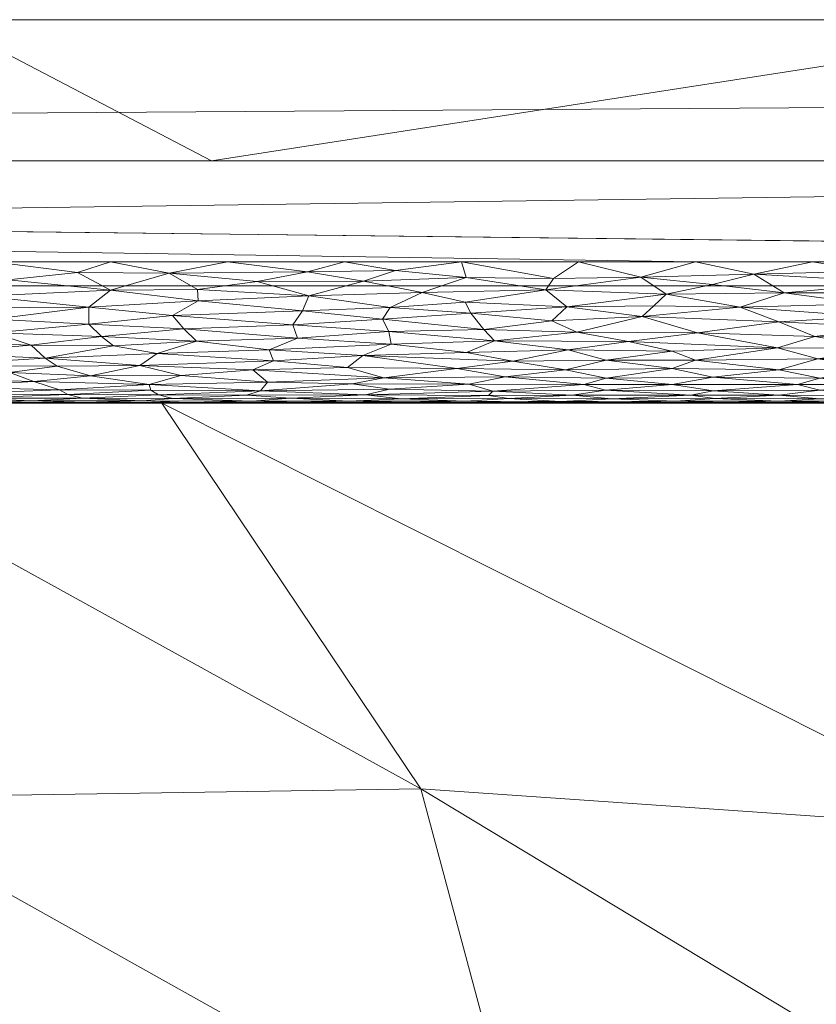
# Model space of a CAD drawing. Header units: millimetres. Extents: x -300 to 300, y 0 to 450.
# Tile 114 of 256: x -195 to -184, y 436 to 450. Entities that reach past the tile are written whole.
import ezdxf

# ---------------------------------------------------------------- set-up
doc = ezdxf.new("R2010")
doc.units = ezdxf.units.MM
doc.layers.add('A-GENM', color=13, linetype='Continuous')

# ---------------------------------------------------------------- blocks, each defined once
blk = doc.blocks.new('MODEL_CCAS0420-1080410R0 - MODEL_CCAS0420-1080410R0-453240-Preview')
at = {"layer": 'A-GENM', "lineweight": 9}
mesh = blk.add_polyface(dxfattribs=at)
corners = [(-296.159, -20, -110), (-295.657, -15.55, -110), (-294.177, -11.323, -110), (-291.793, -7.531, -110), (-288.625, -4.364, -110), (-284.831, -1.981, -110), (-280.602, -0.502, -110), (-276.147, 0, -110), (276.147, 0, -110), (280.596, -0.501, -110), (284.825, -1.978, -110), (288.619, -4.359, -110), (291.788, -7.525, -110), (294.174, -11.316, -110), (295.656, -15.545, -110), (296.159, -20, -110), (296.159, -426.171, -110), (295.658, -430.617, -110), (294.182, -434.842, -110), (291.802, -438.632, -110), (288.638, -441.797, -110), (284.848, -444.179, -110), (280.622, -445.657, -110), (276.171, -446.159, -110), (-276.171, -446.159, -110), (-280.617, -445.658, -110), (-284.842, -444.182, -110), (-288.632, -441.802, -110), (-291.797, -438.638, -110), (-294.179, -434.848, -110), (-295.657, -430.622, -110), (-296.159, -426.171, -110)]
mesh.append_faces([[corners[k] for k in face] for face in [(15, 12, 13, 14)]], dxfattribs={"vtx0": -1})
mesh.append_faces([[corners[k] for k in face] for face in [(16, 8, 15)]], dxfattribs={"vtx0": -1, "vtx1": -1})
mesh.append_faces([[corners[k] for k in face] for face in [(24, 31, 7, 8)]], dxfattribs={"vtx0": -1, "vtx1": -1, "vtx3": -1})
mesh.append_faces([[corners[k] for k in face] for face in [(31, 24, 25, 30), (18, 21, 22, 17), (17, 22, 23, 16)]], dxfattribs={"vtx0": -1, "vtx2": -1})
mesh.append_faces([[corners[k] for k in face] for face in [(0, 3, 4, 5), (0, 5, 6, 7)]], dxfattribs={"vtx0": -1, "vtx3": -1})
mesh.append_faces([[corners[k] for k in face] for face in [(28, 29, 27)]], dxfattribs={"vtx1": -1})
mesh.append_faces([[corners[k] for k in face] for face in [(25, 26, 30), (11, 12, 15, 10), (9, 10, 15, 8), (31, 0, 7)]], dxfattribs={"vtx1": -1, "vtx2": -1})
mesh.append_faces([[corners[k] for k in face] for face in [(23, 24, 8, 16)]], dxfattribs={"vtx1": -1, "vtx2": -1, "vtx3": -1})
mesh.append_faces([[corners[k] for k in face] for face in [(26, 27, 29, 30)]], dxfattribs={"vtx1": -1, "vtx3": -1})
mesh.append_faces([[corners[k] for k in face] for face in [(19, 20, 21, 18)]], dxfattribs={"vtx2": -1})
mesh.append_faces([[corners[k] for k in face] for face in [(0, 1, 2, 3)]], dxfattribs={"vtx3": -1})
mesh = blk.add_polyface(dxfattribs=at)
corners = [(-279.918, -2), (-292.651, -7.27), (-297.929, -20), (-297.929, -224.97), (-297.929, -429.94), (-292.661, -442.661), (-279.94, -447.929), (0, -447.929), (279.94, -447.929), (292.661, -442.661), (297.929, -429.94), (297.929, -224.97), (297.929, -20), (292.651, -7.27), (279.918, -2), (0, -2), (0, -3.5), (13.257, -3.5), (26.515, -3.5), (39.772, -3.5), (53.029, -3.5), (66.287, -3.5), (79.544, -3.5), (92.801, -3.5), (106.059, -3.5), (119.316, -3.5), (132.573, -3.5), (145.831, -3.5), (159.088, -3.5), (172.345, -3.5), (185.603, -3.5), (198.86, -3.5), (212.117, -3.5), (225.375, -3.5), (238.632, -3.5), (251.889, -3.5), (265.147, -3.5), (278.404, -3.5), (291.028, -7.487), (296.497, -19.511), (296.5, -32.769), (296.5, -46.026), (296.5, -59.283), (296.5, -72.541), (296.5, -85.798), (296.5, -99.055), (296.5, -112.313), (296.5, -125.57), (296.5, -138.827), (296.5, -152.085), (296.5, -165.342), (296.5, -178.599), (296.5, -191.857), (296.5, -205.114), (296.5, -218.371), (296.5, -231.629), (296.5, -244.886), (296.5, -258.143), (296.499, -271.401), (296.499, -284.658), (296.499, -297.915), (296.499, -311.173), (296.499, -324.43), (296.499, -337.687), (296.5, -350.945), (296.5, -364.202), (296.5, -377.459), (296.5, -390.717), (296.5, -403.974), (296.5, -417.231), (296.497, -430.489), (291.028, -442.513), (278.404, -446.5), (265.147, -446.5), (251.889, -446.5), (238.632, -446.5), (225.375, -446.5), (212.117, -446.5), (198.86, -446.5), (185.603, -446.5), (172.345, -446.5), (159.088, -446.5), (145.831, -446.5), (132.573, -446.5), (119.316, -446.5), (106.059, -446.5), (92.801, -446.5), (79.544, -446.5), (66.287, -446.5), (53.029, -446.5), (39.772, -446.5), (26.515, -446.5), (13.257, -446.5), (0, -446.5), (-12.926, -446.5), (-25.852, -446.5), (-38.777, -446.5), (-51.703, -446.5), (-64.629, -446.5), (-77.555, -446.5), (-90.48, -446.5), (-103.406, -446.5), (-116.332, -446.5), (-129.258, -446.5), (-142.183, -446.5), (-155.109, -446.5), (-168.035, -446.5), (-180.961, -446.5), (-193.887, -446.5), (-206.812, -446.5), (-219.738, -446.5), (-232.664, -446.5), (-245.59, -446.5), (-258.515, -446.5), (-271.441, -446.5), (-284.356, -445.968), (-294.544, -438.124), (-296.5, -425.35), (-296.5, -412.424), (-296.5, -399.498), (-296.5, -386.572), (-296.5, -373.646), (-296.5, -360.721), (-296.5, -347.795), (-296.499, -334.869), (-296.499, -321.943), (-296.499, -309.018), (-296.499, -296.092), (-296.499, -283.166), (-296.499, -270.24), (-296.5, -257.315), (-296.5, -244.389), (-296.5, -231.463), (-296.5, -218.537), (-296.5, -205.611), (-296.5, -192.686), (-296.5, -179.76), (-296.5, -166.834), (-296.5, -153.908), (-296.5, -140.983), (-296.5, -128.057), (-296.5, -115.131), (-296.5, -102.205), (-296.5, -89.28), (-296.5, -76.354), (-296.5, -63.428), (-296.5, -50.502), (-296.5, -37.576), (-296.5, -24.651), (-294.544, -11.876), (-284.356, -4.032), (-271.441, -3.5), (-258.515, -3.5), (-245.59, -3.5), (-232.664, -3.5), (-219.738, -3.5), (-206.812, -3.5), (-193.887, -3.5), (-180.961, -3.5), (-168.035, -3.5), (-155.109, -3.5), (-142.183, -3.5), (-129.258, -3.5), (-116.332, -3.5), (-103.406, -3.5), (-90.48, -3.5), (-77.555, -3.5), (-64.629, -3.5), (-51.703, -3.5), (-38.777, -3.5), (-25.852, -3.5), (-12.926, -3.5), (-294.538, -438.129), (-294.547, -438.108)]
mesh.append_faces([[corners[k] for k in face] for face in [(116, 172, 173)]])
mesh.append_faces([[corners[k] for k in face] for face in [(118, 4, 117), (6, 115, 5), (115, 6, 114), (7, 104, 6), (1, 150, 0), (151, 0, 150)]], dxfattribs={"vtx0": -1, "vtx1": -1})
mesh.append_faces([[corners[k] for k in face] for face in [(4, 124, 125), (7, 99, 100), (2, 148, 149), (149, 1, 2), (2, 141, 142), (0, 151, 152), (0, 160, 161, 15), (15, 165, 166), (15, 170, 171), (8, 81, 82, 7), (8, 72, 73), (11, 61, 62, 10), (12, 46, 47, 11), (38, 13, 14, 37), (13, 38, 39, 12)]], dxfattribs={"vtx0": -1, "vtx2": -1})
mesh.append_faces([[corners[k] for k in face] for face in [(4, 118, 119, 120), (4, 120, 121, 122), (3, 128, 129, 130), (3, 130, 131, 132), (3, 138, 139, 140), (0, 154, 155, 156), (0, 156, 157, 158), (15, 161, 162, 163), (15, 163, 164, 165), (8, 73, 74, 75), (7, 86, 87, 88), (7, 83, 84, 85), (10, 68, 69, 70), (11, 55, 56, 57), (14, 28, 29, 30), (14, 32, 33, 34), (15, 19, 20, 21), (12, 44, 45, 46), (11, 49, 50, 51), (11, 47, 48, 49), (12, 39, 40, 41)]], dxfattribs={"vtx0": -1, "vtx3": -1})
mesh.append_faces([[corners[k] for k in face] for face in [(123, 124, 4, 122), (127, 128, 3, 126), (113, 114, 6, 112), (111, 112, 6, 110), (109, 110, 6, 108), (107, 108, 6, 106), (96, 97, 7, 95), (105, 106, 6, 104), (103, 104, 7, 102), (101, 102, 7, 100), (98, 99, 7, 97), (94, 95, 7, 93), (135, 136, 3, 134), (137, 138, 3, 136), (133, 134, 3, 132), (145, 146, 2, 144), (147, 148, 2, 146), (143, 144, 2, 142), (149, 150, 1), (153, 154, 0, 152), (159, 160, 0, 158), (169, 170, 15, 168), (167, 168, 15, 166), (78, 79, 8, 77), (80, 81, 8, 79), (76, 77, 8, 75), (91, 92, 7, 90), (89, 90, 7, 88), (85, 86, 7), (82, 83, 7), (67, 68, 10, 66), (65, 66, 10, 64), (60, 61, 11, 59), (58, 59, 11, 57), (63, 64, 10, 62), (54, 55, 11, 53), (26, 27, 15, 25), (31, 32, 14, 30), (16, 17, 15, 171), (18, 19, 15, 17), (24, 25, 15, 23), (22, 23, 15, 21), (34, 35, 14), (52, 53, 11, 51), (36, 37, 14, 35), (42, 43, 12, 41), (43, 44, 12), (92, 93, 7)]], dxfattribs={"vtx1": -1, "vtx2": -1})
mesh.append_faces([[corners[k] for k in face] for face in [(3, 4, 125, 126), (2, 3, 140, 141), (71, 72, 8, 9), (70, 71, 9, 10), (27, 28, 14, 15)]], dxfattribs={"vtx1": -1, "vtx3": -1})
mesh.append_faces([[corners[k] for k in face] for face in [(4, 173, 117), (115, 172, 5)]], dxfattribs={"vtx2": -1})
mesh = blk.add_polyface(dxfattribs=at)
corners = [(193.891, -427.757, -44.551), (185.924, -427.634, -44.853), (195.585, -433.213, -31.683), (200.589, -427.162, -45.937), (209.196, -427.512, -45.086), (198.561, -422.039, -58.017), (180.054, -433.34, -31.402), (189.491, -439.036, -17.961), (187.99, -433.442, -31.155), (183.853, -422.049, -58.022), (178.66, -427.749, -44.588), (170.804, -427.698, -44.713), (181.118, -438.455, -19.336), (172.341, -433.538, -30.938), (175.567, -437.549, -21.474), (197.76, -438.907, -18.256), (203.619, -438.219, -19.866), (191.207, -422.046, -58.02), (176.499, -422.053, -58.023), (209.835, -437.862, -20.69), (198.502, -431.799, -35.01), (199.392, -444.5, -5.066), (193.161, -444.5, -5.065), (180.699, -444.5, -5.061), (203.696, -432.28, -33.863), (205.622, -444.5, -5.045), (186.93, -444.5, -5.063), (171.58, -438.364, -19.553)]
mesh.append_faces([[corners[k] for k in face] for face in [(17, 3, 5), (18, 1, 9)]], dxfattribs={"vtx0": -1, "vtx1": -1})
mesh.append_faces([[corners[k] for k in face] for face in [(0, 1, 2), (3, 4, 5), (6, 7, 8), (9, 1, 0), (8, 2, 1), (10, 11, 6), (12, 13, 14), (8, 15, 2), (15, 16, 2), (17, 0, 3), (19, 20, 16), (8, 1, 10), (18, 10, 1), (8, 7, 15), (6, 8, 10), (15, 7, 21), (12, 6, 13), (12, 7, 6), (12, 22, 7), (12, 14, 23), (3, 0, 24), (20, 24, 0), (15, 25, 16), (20, 19, 24), (0, 2, 20), (16, 20, 2), (23, 14, 27)]], dxfattribs={"vtx0": -1, "vtx1": -1, "vtx2": -1})
mesh.append_faces([[corners[k] for k in face] for face in [(0, 17, 9), (15, 21, 25)]], dxfattribs={"vtx0": -1, "vtx2": -1})
mesh.append_faces([[corners[k] for k in face] for face in [(12, 23, 26, 22)]], dxfattribs={"vtx0": -1, "vtx3": -1})
mesh.append_faces([[corners[k] for k in face] for face in [(22, 21, 7)]], dxfattribs={"vtx1": -1, "vtx2": -1})
mesh = blk.add_polyface(dxfattribs=at)
corners = [(266.079, -440.415, -4.934), (272.096, -444.5, -2), (271.694, -439.054, -4.948), (174.468, -444.5, -5.059), (169.305, -444.5, -2), (175.351, -444.5, -2), (283.819, -442.863, -2), (277.308, -437.692, -4.962), (278.142, -444.5, -2), (250.934, -444.5, -2), (254.85, -443.138, -4.907), (249.236, -444.5, -4.893), (235.817, -444.5, -2), (230.544, -444.5, -4.958), (229.771, -444.5, -2), (243.005, -444.5, -4.914), (247.91, -444.5, -2), (282.922, -436.331, -4.976), (187.444, -444.5, -2), (193.161, -444.5, -5.065), (186.93, -444.5, -5.063), (181.398, -444.5, -2), (260.004, -444.5, -2), (253.957, -444.5, -2), (241.864, -444.5, -2), (236.775, -444.5, -4.936), (266.05, -444.5, -2), (218.083, -444.5, -5.001), (223.724, -444.5, -2), (224.314, -444.5, -4.98), (211.853, -444.5, -5.023), (217.677, -444.5, -2), (199.538, -444.5, -2), (205.584, -444.5, -2), (205.622, -444.5, -5.045), (199.392, -444.5, -5.066), (180.699, -444.5, -5.061), (193.491, -444.5, -2), (163.258, -444.5, -2), (168.237, -444.5, -5.058), (162.006, -444.5, -5.056), (260.465, -441.777, -4.92), (289.496, -441.227, -2), (275.119, -444.5, -2), (211.631, -444.5, -2), (263.027, -444.5, -2)]
mesh.append_faces([[corners[k] for k in face] for face in [(0, 1, 2), (6, 7, 8), (12, 13, 14), (7, 6, 17), (22, 10, 23), (27, 28, 29), (21, 36, 5), (41, 26, 0), (42, 17, 6), (3, 5, 36), (10, 22, 41), (2, 8, 7)]], dxfattribs={"vtx0": -1, "vtx1": -1})
mesh.append_faces([[corners[k] for k in face] for face in [(3, 4, 5), (9, 10, 11), (18, 19, 20, 21), (0, 26, 1), (2, 1, 43), (21, 20, 36), (44, 30, 34, 33), (4, 3, 39), (2, 43, 8)]], dxfattribs={"vtx0": -1, "vtx2": -1})
mesh.append_faces([[corners[k] for k in face] for face in [(41, 22, 45, 26)]], dxfattribs={"vtx0": -1, "vtx3": -1})
mesh.append_faces([[corners[k] for k in face] for face in [(9, 23, 10), (13, 29, 14), (28, 14, 29), (44, 31, 30), (18, 37, 19)]], dxfattribs={"vtx1": -1, "vtx2": -1})
mesh.append_faces([[corners[k] for k in face] for face in [(11, 15, 16, 9), (24, 16, 15, 25), (25, 13, 12, 24), (27, 30, 31, 28), (32, 33, 34, 35), (37, 32, 35, 19), (38, 4, 39, 40)]], dxfattribs={"vtx1": -1, "vtx3": -1})
mesh = blk.add_polyface(dxfattribs=at)
corners = [(184.421, -444.612, -1.341), (182.91, -444.603, -1.367), (183.842, -444.684, -1.163), (183.665, -444.506, -1.839), (185.178, -444.506, -1.839), (184.421, -444.5, -2), (184.422, -444.97, -0.711), (183.842, -444.85, -0.87), (182.91, -444.989, -0.69), (184.421, -444.525, -1.687), (182.91, -444.527, -1.674), (182.238, -444.506, -1.845), (182.593, -444.558, -1.521), (183.841, -444.558, -1.521), (182.33, -444.866, -0.846), (182.91, -444.76, -1.013), (182.91, -445.278, -0.419), (183.87, -445.127, -0.546), (181.951, -445.127, -0.546), (182.158, -445.452, -0.302), (183.91, -445.444, -0.307), (185.353, -444.672, -1.188), (183.117, -446.367, -0.005), (182.288, -446.5), (183.946, -446.5), (182.33, -444.672, -1.188), (184.44, -445.279, -0.419), (185.354, -444.866, -0.846), (184.158, -444.76, -1.013), (185.327, -444.565, -1.493), (185.601, -445.107, -0.565), (182.909, -444.5, -2), (185.572, -445.493, -0.278), (184.423, -445.648, -0.198), (184.774, -446.325, -0.009), (182.687, -446.204, -0.025), (183.158, -445.725, -0.164), (184.967, -445.858, -0.112), (184.344, -446.058, -0.054), (183.177, -445.903, -0.097), (182.927, -445.572, -0.235), (183.137, -446.058, -0.054)]
mesh.append_faces([[corners[k] for k in face] for face in [(0, 1, 2), (3, 4, 5), (6, 7, 8), (3, 9, 4), (10, 3, 11), (12, 13, 10), (14, 7, 15), (16, 17, 18), (8, 17, 6), (19, 20, 16), (21, 0, 2), (2, 25, 15), (25, 2, 1), (14, 8, 7), (26, 16, 20), (27, 7, 6), (15, 28, 2), (28, 15, 7), (2, 28, 21), (13, 1, 0), (1, 13, 12), (29, 13, 0), (30, 6, 17), (11, 3, 31), (10, 13, 9), (10, 9, 3), (9, 13, 29), (32, 20, 33), (16, 26, 17), (22, 34, 35), (36, 37, 33), (38, 37, 39), (34, 38, 35), (39, 37, 36), (40, 33, 20), (39, 41, 38), (35, 38, 41), (33, 40, 36), (20, 19, 40), (27, 28, 7), (26, 30, 17), (34, 22, 24)]], dxfattribs={"vtx0": -1, "vtx1": -1, "vtx2": -1})
mesh.append_faces([[corners[k] for k in face] for face in [(22, 23, 24), (3, 5, 31)]], dxfattribs={"vtx0": -1, "vtx2": -1})
mesh = blk.add_polyface(dxfattribs=at)
corners = [(184.158, -444.76, -1.013), (185.354, -444.866, -0.846), (185.933, -444.76, -1.013), (186.865, -444.85, -0.87), (186.786, -444.558, -1.522), (185.884, -444.527, -1.671), (185.327, -444.565, -1.493), (187.347, -444.609, -1.348), (185.667, -444.612, -1.34), (186.876, -444.684, -1.163), (184.421, -444.525, -1.687), (184.44, -445.279, -0.419), (185.572, -445.493, -0.278), (186.552, -445.369, -0.355), (187.281, -445.501, -0.274), (186.358, -445.723, -0.164), (185.601, -445.107, -0.565), (185.934, -445.236, -0.452), (186.867, -445.107, -0.565), (185.934, -444.989, -0.69), (184.422, -444.97, -0.711), (185.178, -444.506, -1.839), (187.183, -444.76, -1.014), (186.714, -444.507, -1.834), (185.933, -444.5, -2), (185.353, -444.672, -1.188), (184.421, -444.612, -1.341), (184.421, -444.5, -2), (187.407, -445.253, -0.439), (186.194, -445.878, -0.106), (187.424, -445.862, -0.111), (183.946, -446.5), (185.603, -446.5), (184.774, -446.325, -0.009), (186.377, -446.28, -0.014), (184.423, -445.648, -0.198), (184.967, -445.858, -0.112), (184.344, -446.058, -0.054), (186.016, -446.039, -0.059), (185.36, -446.18, -0.029), (183.91, -445.444, -0.307), (187.26, -446.5)]
mesh.append_faces([[corners[k] for k in face] for face in [(0, 1, 2), (3, 2, 1), (4, 5, 6), (7, 8, 9), (10, 6, 5), (11, 12, 13), (14, 12, 15), (16, 17, 18), (19, 1, 20), (1, 19, 3), (5, 21, 10), (19, 16, 18), (2, 22, 9), (23, 21, 5), (23, 24, 21), (9, 25, 2), (26, 8, 6), (22, 2, 3), (8, 26, 25), (6, 8, 4), (13, 28, 17), (29, 30, 15), (34, 33, 32), (15, 12, 35), (36, 15, 35), (11, 13, 17), (12, 14, 13), (29, 15, 36), (37, 38, 36), (39, 33, 34), (39, 34, 38), (12, 11, 40), (16, 11, 17), (9, 8, 25), (4, 8, 7), (25, 0, 2), (20, 16, 19), (36, 38, 29), (38, 30, 29), (38, 37, 39), (37, 33, 39)]], dxfattribs={"vtx0": -1, "vtx1": -1, "vtx2": -1})
mesh.append_faces([[corners[k] for k in face] for face in [(34, 32, 41)]], dxfattribs={"vtx0": -1, "vtx2": -1})
mesh.append_faces([[corners[k] for k in face] for face in [(24, 27, 21), (31, 32, 33)]], dxfattribs={"vtx1": -1, "vtx2": -1})
mesh = blk.add_polyface(dxfattribs=at)
corners = [(188.191, -445.093, -0.578), (187.407, -445.253, -0.439), (188.845, -445.214, -0.47), (187.445, -444.97, -0.711), (186.865, -444.85, -0.87), (185.934, -444.989, -0.69), (188.814, -444.766, -1.003), (187.183, -444.76, -1.014), (188.3, -444.869, -0.843), (187.512, -444.523, -1.695), (188.245, -444.564, -1.497), (188.858, -444.528, -1.667), (186.876, -444.684, -1.163), (188.473, -444.667, -1.2), (187.347, -444.609, -1.348), (186.867, -445.107, -0.565), (188.451, -445.382, -0.346), (187.636, -445.663, -0.191), (188.601, -445.543, -0.25), (187.281, -445.501, -0.274), (185.934, -445.236, -0.452), (185.933, -444.5, -2), (186.714, -444.507, -1.834), (187.444, -444.5, -2), (185.884, -444.527, -1.671), (186.786, -444.558, -1.522), (188.2, -444.506, -1.843), (188.956, -444.5, -2), (188.534, -444.608, -1.35), (186.552, -445.369, -0.355), (188.917, -446.5), (187.613, -446.261, -0.016), (187.26, -446.5), (188.983, -444.99, -0.688), (187.424, -445.862, -0.111), (188.863, -445.929, -0.089), (188.785, -445.773, -0.144), (187.72, -446.104, -0.044), (186.377, -446.28, -0.014), (186.016, -446.039, -0.059), (188.851, -446.279, -0.014), (186.358, -445.723, -0.164)]
mesh.append_faces([[corners[k] for k in face] for face in [(21, 22, 23), (23, 26, 27), (30, 31, 32)]], dxfattribs={"vtx0": -1, "vtx1": -1})
mesh.append_faces([[corners[k] for k in face] for face in [(0, 1, 2), (3, 4, 5), (6, 7, 8), (9, 10, 11), (12, 13, 14), (15, 3, 5), (2, 1, 16), (17, 18, 19), (1, 15, 20), (15, 1, 0), (8, 4, 3), (9, 24, 25), (12, 7, 13), (14, 28, 10), (22, 26, 23), (10, 25, 14), (9, 11, 26), (28, 14, 13), (26, 22, 9), (1, 29, 16), (18, 16, 19), (33, 8, 3), (0, 3, 15), (19, 16, 29), (34, 35, 36), (24, 9, 22), (10, 9, 25), (36, 17, 34), (35, 34, 37), (38, 37, 39), (37, 34, 39), (30, 40, 31), (31, 40, 37), (17, 19, 41), (34, 17, 41), (36, 18, 17), (8, 7, 4), (13, 7, 6), (3, 0, 33), (37, 38, 31), (32, 31, 38)]], dxfattribs={"vtx0": -1, "vtx1": -1, "vtx2": -1})
mesh = blk.add_polyface(dxfattribs=at)
corners = [(190.468, -444.5, -2), (188.956, -444.5, -2), (189.712, -444.507, -1.832), (188.245, -444.564, -1.497), (189.771, -444.561, -1.511), (188.858, -444.528, -1.667), (189.473, -446.066, -0.052), (189.926, -445.85, -0.115), (188.863, -445.929, -0.089), (191.17, -445.805, -0.131), (190.034, -445.687, -0.18), (190.574, -446.5), (189.853, -446.374, -0.005), (188.917, -446.5), (191.225, -444.506, -1.839), (190.531, -445.001, -0.675), (190.016, -444.858, -0.857), (188.983, -444.99, -0.688), (188.2, -444.506, -1.843), (188.601, -445.543, -0.25), (189.944, -445.513, -0.267), (188.451, -445.382, -0.346), (190.275, -444.617, -1.327), (188.473, -444.667, -1.2), (189.939, -444.697, -1.135), (189.912, -445.334, -0.379), (188.845, -445.214, -0.47), (190.314, -445.173, -0.505), (188.814, -444.766, -1.003), (188.3, -444.869, -0.843), (190.511, -444.524, -1.69), (188.534, -444.608, -1.35), (191.338, -444.569, -1.477), (191.239, -445.419, -0.322), (191.307, -445.609, -0.216), (187.72, -446.104, -0.044), (188.851, -446.279, -0.014), (190.304, -446.227, -0.021), (190.466, -444.771, -0.996), (188.191, -445.093, -0.578), (188.785, -445.773, -0.144), (191.082, -446.017, -0.065), (191.097, -446.355, -0.006)]
mesh.append_faces([[corners[k] for k in face] for face in [(11, 12, 13)]], dxfattribs={"vtx0": -1, "vtx1": -1})
mesh.append_faces([[corners[k] for k in face] for face in [(3, 4, 5), (6, 7, 8), (9, 10, 7), (14, 0, 2), (15, 16, 17), (2, 18, 5), (19, 20, 21), (22, 23, 24), (21, 25, 26), (26, 25, 27), (16, 28, 29), (24, 23, 28), (30, 5, 4), (2, 30, 14), (3, 31, 4), (32, 4, 22), (2, 1, 18), (25, 21, 20), (33, 25, 20), (17, 27, 15), (20, 10, 34), (35, 6, 8), (36, 37, 6), (38, 28, 16), (29, 17, 16), (17, 39, 27), (5, 30, 2), (19, 10, 20), (10, 40, 7), (8, 7, 40), (41, 7, 6), (36, 6, 35), (37, 41, 6), (10, 19, 40), (12, 42, 37), (37, 36, 12), (13, 12, 36), (23, 22, 31), (4, 31, 22), (28, 38, 24), (27, 39, 26)]], dxfattribs={"vtx0": -1, "vtx1": -1, "vtx2": -1})
mesh.append_faces([[corners[k] for k in face] for face in [(0, 1, 2)]], dxfattribs={"vtx1": -1, "vtx2": -1})
mesh = blk.add_polyface(dxfattribs=at)
corners = [(189.912, -445.334, -0.379), (191.239, -445.419, -0.322), (191.643, -445.253, -0.439), (189.944, -445.513, -0.267), (191.307, -445.609, -0.216), (193.006, -444.565, -1.495), (191.883, -444.528, -1.667), (191.338, -444.569, -1.477), (190.511, -444.524, -1.69), (192.672, -445.374, -0.352), (190.275, -444.617, -1.327), (189.939, -444.697, -1.135), (191.764, -444.674, -1.184), (190.034, -445.687, -0.18), (191.17, -445.805, -0.131), (191.871, -444.969, -0.712), (190.531, -445.001, -0.675), (191.581, -445.099, -0.573), (190.314, -445.173, -0.505), (191.225, -444.506, -1.839), (191.965, -444.612, -1.34), (192.787, -444.507, -1.828), (191.979, -444.5, -2), (190.468, -444.5, -2), (192.849, -445.549, -0.247), (193.011, -445.737, -0.159), (192.649, -445.948, -0.084), (189.926, -445.85, -0.115), (191.082, -446.017, -0.065), (193.21, -444.614, -1.334), (190.466, -444.771, -0.996), (191.666, -444.796, -0.953), (193.343, -444.763, -1.009), (190.016, -444.858, -0.857), (193.229, -445.199, -0.483), (193.06, -446.338, -0.008), (191.813, -446.22, -0.022), (191.097, -446.355, -0.006), (193.476, -445.032, -0.641), (192.894, -444.888, -0.815), (189.771, -444.561, -1.511), (190.304, -446.227, -0.021), (192.231, -446.5), (192.657, -446.106, -0.043), (189.853, -446.374, -0.005), (190.574, -446.5)]
mesh.append_faces([[corners[k] for k in face] for face in [(42, 37, 45)]], dxfattribs={"vtx0": -1, "vtx1": -1})
mesh.append_faces([[corners[k] for k in face] for face in [(0, 1, 2), (3, 4, 1), (5, 6, 7), (8, 7, 6), (1, 9, 2), (10, 11, 12), (4, 13, 14), (15, 16, 17), (16, 18, 17), (8, 6, 19), (20, 10, 12), (21, 19, 6), (21, 22, 19), (18, 0, 2), (17, 18, 2), (9, 1, 24), (25, 4, 14), (24, 1, 4), (4, 25, 24), (25, 14, 26), (14, 27, 28), (14, 28, 26), (12, 29, 20), (30, 12, 11), (12, 31, 32), (31, 33, 15), (34, 17, 2), (15, 33, 16), (30, 33, 31), (35, 36, 37), (38, 15, 17), (31, 15, 39), (7, 8, 40), (37, 36, 41), (37, 42, 35), (43, 28, 36), (37, 44, 45), (28, 41, 36), (20, 5, 7), (28, 43, 26), (10, 20, 7), (12, 30, 31)]], dxfattribs={"vtx0": -1, "vtx1": -1, "vtx2": -1})
mesh.append_faces([[corners[k] for k in face] for face in [(22, 23, 19)]], dxfattribs={"vtx1": -1, "vtx2": -1})
mesh = blk.add_polyface(dxfattribs=at)
corners = [(192.894, -444.888, -0.815), (194.172, -444.884, -0.821), (193.343, -444.763, -1.009), (192.649, -445.948, -0.084), (192.657, -446.106, -0.043), (193.888, -446.097, -0.045), (193.44, -444.531, -1.649), (195.003, -444.529, -1.658), (194.247, -444.506, -1.846), (194.015, -445.442, -0.308), (195.014, -445.318, -0.39), (193.847, -445.308, -0.397), (193.229, -445.199, -0.483), (194.814, -445.135, -0.538), (193.476, -445.032, -0.641), (194.284, -444.569, -1.48), (191.643, -445.253, -0.439), (192.672, -445.374, -0.352), (194.358, -446.35, -0.006), (193.06, -446.338, -0.008), (194.195, -445.857, -0.113), (193.011, -445.737, -0.159), (193.006, -444.565, -1.495), (193.21, -444.614, -1.334), (192.787, -444.507, -1.828), (191.883, -444.528, -1.667), (193.491, -444.5, -2), (195.003, -444.5, -2), (191.979, -444.5, -2), (193.316, -444.681, -1.17), (194.495, -444.62, -1.318), (191.764, -444.674, -1.184), (192.849, -445.549, -0.247), (191.581, -445.099, -0.573), (194.197, -445.618, -0.212), (194.614, -444.687, -1.155), (191.666, -444.796, -0.953), (194.645, -445.02, -0.654), (191.871, -444.969, -0.712), (192.231, -446.5), (193.889, -446.5), (194.978, -444.806, -0.937), (191.813, -446.22, -0.022), (191.965, -444.612, -1.34)]
mesh.append_faces([[corners[k] for k in face] for face in [(26, 8, 27), (28, 24, 26)]], dxfattribs={"vtx0": -1, "vtx1": -1})
mesh.append_faces([[corners[k] for k in face] for face in [(0, 1, 2), (3, 4, 5), (6, 7, 8), (9, 10, 11), (12, 13, 14), (6, 15, 7), (12, 16, 17), (18, 5, 19), (20, 21, 3), (22, 23, 15), (6, 24, 25), (24, 8, 26), (6, 22, 15), (23, 29, 30), (8, 24, 6), (23, 30, 15), (31, 2, 29), (9, 17, 32), (12, 14, 33), (11, 17, 9), (12, 11, 13), (32, 34, 9), (21, 20, 34), (34, 32, 21), (20, 3, 5), (2, 35, 29), (0, 2, 36), (37, 1, 14), (38, 14, 0), (13, 37, 14), (18, 19, 40), (4, 19, 5), (25, 22, 6), (17, 11, 12), (2, 1, 41), (14, 1, 0), (19, 4, 42), (22, 43, 23), (30, 29, 35), (31, 29, 23)]], dxfattribs={"vtx0": -1, "vtx1": -1, "vtx2": -1})
mesh.append_faces([[corners[k] for k in face] for face in [(19, 39, 40)]], dxfattribs={"vtx0": -1, "vtx2": -1})
mesh = blk.add_polyface(dxfattribs=at)
corners = [(194.195, -445.857, -0.113), (195.545, -445.688, -0.179), (194.197, -445.618, -0.212), (194.978, -444.806, -0.937), (196.305, -444.729, -1.07), (194.614, -444.687, -1.155), (195.546, -446.5), (195.338, -446.243, -0.019), (194.358, -446.35, -0.006), (195.003, -444.529, -1.658), (195.759, -444.507, -1.831), (194.247, -444.506, -1.846), (196.12, -444.632, -1.285), (197.575, -444.587, -1.415), (195.889, -444.567, -1.488), (195.003, -444.5, -2), (196.514, -444.5, -2), (194.284, -444.569, -1.48), (193.343, -444.763, -1.009), (195.32, -444.932, -0.758), (196.51, -445.03, -0.644), (196.563, -444.849, -0.871), (194.814, -445.135, -0.538), (196.412, -445.205, -0.477), (195.014, -445.318, -0.39), (194.015, -445.442, -0.308), (195.545, -445.493, -0.278), (195.714, -446.012, -0.066), (193.888, -446.097, -0.045), (196.519, -444.528, -1.666), (197.27, -444.506, -1.846), (194.495, -444.62, -1.318), (194.645, -445.02, -0.654), (196.353, -445.36, -0.361), (197.349, -445.59, -0.226), (195.882, -445.847, -0.116), (197.167, -446.211, -0.024), (197.184, -445.85, -0.115), (194.172, -444.884, -0.821), (193.889, -446.5), (193.847, -445.308, -0.397), (197.153, -446.357, -0.006)]
mesh.append_faces([[corners[k] for k in face] for face in [(15, 10, 16), (6, 8, 39)]], dxfattribs={"vtx0": -1, "vtx1": -1})
mesh.append_faces([[corners[k] for k in face] for face in [(0, 1, 2), (3, 4, 5), (6, 7, 8), (9, 10, 11), (12, 13, 14), (9, 17, 14), (18, 3, 5), (19, 20, 21), (22, 23, 20), (24, 25, 26), (7, 27, 28), (29, 10, 9), (10, 29, 30), (17, 31, 14), (10, 15, 11), (9, 14, 29), (5, 4, 12), (4, 3, 21), (19, 21, 3), (10, 30, 16), (23, 22, 24), (32, 20, 19), (33, 24, 26), (25, 2, 26), (34, 26, 1), (24, 33, 23), (35, 0, 27), (27, 7, 36), (37, 35, 27), (26, 2, 1), (0, 28, 27), (38, 19, 3), (34, 33, 26), (28, 8, 7), (5, 12, 31), (14, 31, 12), (22, 40, 24), (37, 1, 35), (0, 35, 1), (20, 32, 22), (38, 32, 19), (6, 41, 7)]], dxfattribs={"vtx0": -1, "vtx1": -1, "vtx2": -1})
mesh = blk.add_polyface(dxfattribs=at)
corners = [(-279.94, -449.928, -2.07), (-278.055, -448.043, -56.035), (-276.171, -446.159, -110), (276.171, -446.159, -110), (278.055, -448.043, -56.035), (279.94, -449.928, -2.07), (0, -449.928, -2.07)]
mesh.append_faces([[corners[k] for k in face] for face in [(6, 1, 2, 3)]], dxfattribs={"vtx0": -1, "vtx3": -1})
mesh.append_faces([[corners[k] for k in face] for face in [(3, 4, 6)]], dxfattribs={"vtx1": -1, "vtx2": -1})
mesh.append_faces([[corners[k] for k in face] for face in [(4, 5, 6), (6, 0, 1)]], dxfattribs={"vtx2": -1})
mesh = blk.add_polyface(dxfattribs=at)
corners = [(-279.94, -449.928, -2.07), (0, -449.928, -2.07), (279.94, -449.928, -2.07), (279.94, -449.368, -0.611), (279.94, -447.929), (0, -447.929), (-279.94, -447.929), (-279.94, -449.368, -0.611), (146.089, -449.928, -2.07), (139.97, -447.929), (209.955, -447.929), (246.477, -447.929), (73.044, -449.928, -2.07), (213.014, -449.928, -2.07), (69.985, -447.929), (246.477, -449.928, -2.07), (-146.089, -447.929), (-139.97, -449.928, -2.07), (-209.955, -449.928, -2.07), (-246.477, -449.928, -2.07), (-73.044, -447.929), (-213.014, -447.929), (-69.985, -449.928, -2.07), (-246.477, -447.929), (36.522, -449.928, -2.07), (34.992, -447.929), (52.489, -447.929), (-34.992, -449.928, -2.07), (-36.522, -447.929), (-18.261, -447.929), (263.208, -447.929), (109.567, -449.928, -2.07), (104.977, -447.929), (122.474, -447.929), (-263.208, -449.928, -2.07), (-104.977, -449.928, -2.07), (-109.566, -447.929), (-91.305, -447.929), (174.962, -447.929), (179.551, -449.928, -2.07), (162.82, -449.928, -2.07), (-179.551, -447.929), (-174.962, -449.928, -2.07), (-192.459, -449.928, -2.07), (127.828, -449.928, -2.07), (18.261, -449.928, -2.07), (17.496, -447.929), (229.746, -449.928, -2.07), (228.216, -447.929), (-229.746, -447.929), (-228.216, -449.928, -2.07), (-54.783, -447.929), (-52.489, -449.928, -2.07), (87.481, -447.929), (91.305, -449.928, -2.07), (-127.828, -447.929), (-122.474, -449.928, -2.07), (196.283, -449.928, -2.07), (192.459, -447.929), (-157.466, -449.928, -2.07), (-162.82, -447.929), (54.783, -449.928, -2.07), (-17.496, -449.928, -2.07), (263.208, -449.928, -2.07), (-263.208, -447.929), (-87.481, -449.928, -2.07), (157.466, -447.929), (-196.283, -447.929)]
mesh.append_faces([[corners[k] for k in face] for face in [(44, 33, 31), (45, 46, 1), (49, 50, 21), (51, 52, 28), (53, 54, 32), (55, 56, 36), (57, 58, 39), (59, 60, 42)]], dxfattribs={"vtx0": -1, "vtx1": -1})
mesh.append_faces([[corners[k] for k in face] for face in [(34, 64, 7), (30, 63, 3)]], dxfattribs={"vtx0": -1, "vtx1": -1, "vtx2": -1})
mesh.append_faces([[corners[k] for k in face] for face in [(5, 62, 1, 46), (42, 60, 41, 43), (19, 23, 64, 34), (32, 54, 31, 33), (18, 67, 21, 50), (28, 52, 27, 29), (39, 58, 38, 40), (36, 56, 35, 37), (62, 5, 29, 27), (67, 18, 43, 41), (37, 35, 65), (40, 38, 66)]], dxfattribs={"vtx0": -1, "vtx2": -1})
mesh.append_faces([[corners[k] for k in face] for face in [(2, 3, 63)]], dxfattribs={"vtx1": -1})
mesh.append_faces([[corners[k] for k in face] for face in [(25, 46, 45, 24), (9, 33, 44, 8), (48, 10, 13, 47), (11, 48, 47, 15), (66, 9, 8, 40), (19, 50, 49, 23), (20, 37, 65, 22), (26, 25, 24, 61), (14, 26, 61, 12), (22, 52, 51, 20), (30, 11, 15, 63), (12, 54, 53, 14), (17, 56, 55, 16), (10, 58, 57, 13), (16, 60, 59, 17)]], dxfattribs={"vtx1": -1, "vtx3": -1})
mesh.append_faces([[corners[k] for k in face] for face in [(3, 4, 30), (64, 6, 7), (7, 0, 34)]], dxfattribs={"vtx2": -1})

msp = doc.modelspace()

# ---------------------------------------------------------------- block references
at = {"layer": 'A-GENM', "lineweight": 9, "rotation": 180}
msp.add_blockref('MODEL_CCAS0420-1080410R0 - MODEL_CCAS0420-1080410R0-453240-Preview', (0, 0, 850), dxfattribs=at)

doc.saveas('drawing.dxf')
